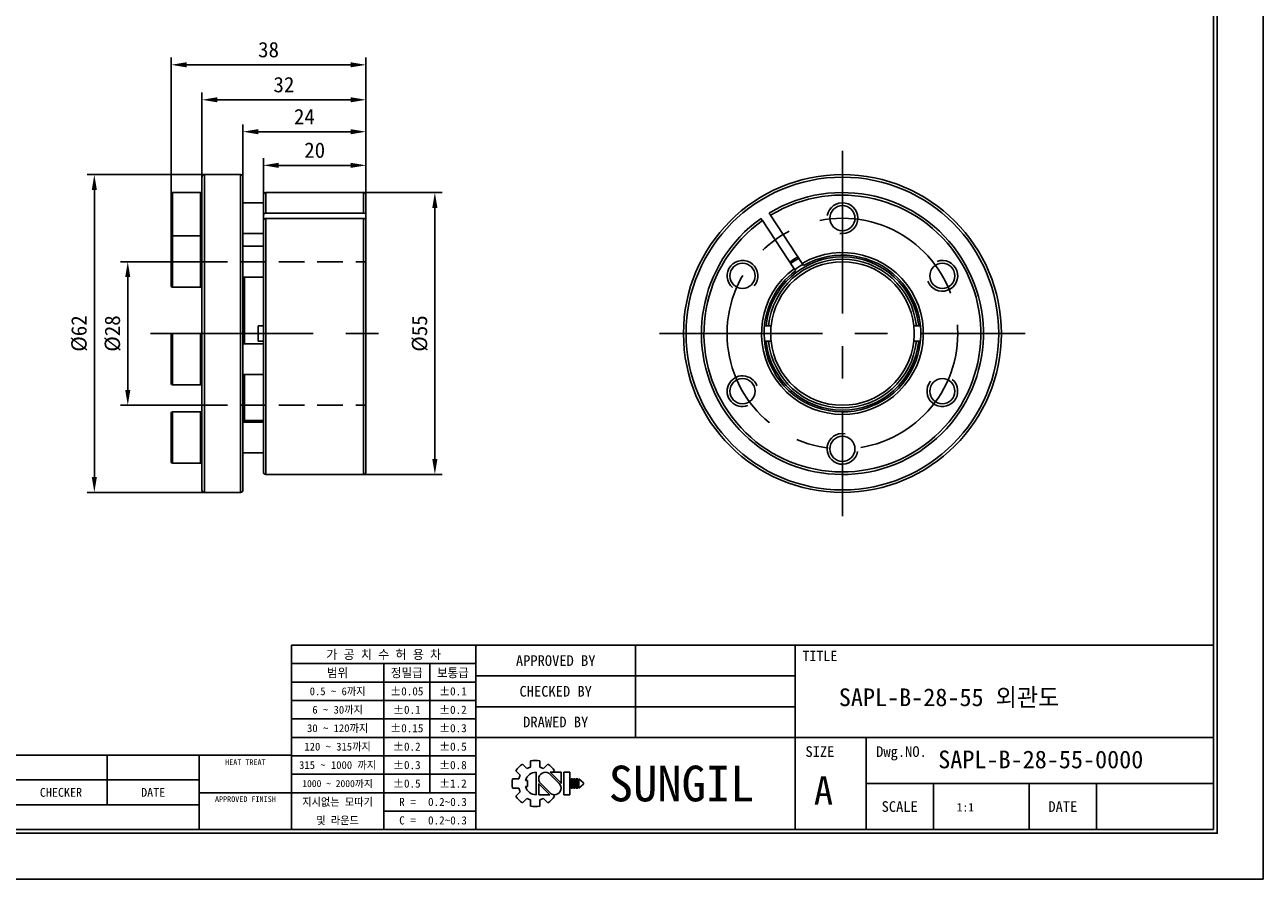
# Model space of a CAD drawing. Header units: millimetres. Extents: x 0 to 411, y 0 to 291.
# Tile 2 of 9: x 169 to 411, y 0 to 167. Entities that reach past the tile are written whole.
import ezdxf
from ezdxf.enums import TextEntityAlignment as Align

# ---------------------------------------------------------------- set-up
doc = ezdxf.new("R2010")
doc.units = ezdxf.units.MM
doc.linetypes.add('CENTER', pattern=[50.8, 31.75, -6.35, 6.35, -6.35])
doc.linetypes.add('DASHED', pattern=[0.75, 0.5, -0.25])
doc.layers.get('DEFPOINTS').update_dxf_attribs({"linetype": 'CONTINUOUS'})
for name, color, linetype in [('center', 1, 'CENTER'), ('hidden', 2, 'DASHED'), ('L1', 7, 'CONTINUOUS'), ('OUTLINE', 7, 'CONTINUOUS'), ('thread', 5, 'CONTINUOUS')]:
    doc.layers.add(name, color=color, linetype=linetype)
doc.dimstyles.get("Standard").update_dxf_attribs({"dimtxt": 3, "dimasz": 3, "dimexe": 1.4, "dimexo": 0, "dimgap": 1.4, "dimtad": 1, "dimdec": 3, "dimzin": 11, "dimdsep": 46, "dimtxsty": 'Standard', "dimcen": 0, "dimclrd": 5, "dimclre": 5, "dimclrt": 3, "dimadec": 0, "dimazin": 0, "dimtfac": 0.6, "dimtdec": 3, "dimtmove": 0, "dimatfit": 3, "dimfxl": 0, "dimtolj": 1, "dimtzin": 11, "dimarcsym": 0})

# ---------------------------------------------------------------- blocks, each defined once
blk = doc.blocks.new('표제란')
at = {"layer": 'L1', "color": 0}
for p, q in [((297, 0), (297, 210)), ((0, 0), (297, 0))]:
    blk.add_line(p, q, dxfattribs=at)
at = {"layer": 'L1'}
for p, q in [((290, 33), (160, 33)), ((160, 33), (160, 7)), ((186, 33), (186, 7)), ((208.5, 33), (208.5, 20)), ((231, 33), (231, 7)), ((186, 30.4), (160, 30.4)), ((173, 30.4), (173, 7)), ((179.5, 30.4), (179.5, 12.2)), ((231, 28.67), (186, 28.67)), ((186, 27.8), (160, 27.8)), ((186, 25.2), (160, 25.2)), ((231, 24.33), (186, 24.33)), ((186, 22.6), (160, 22.6)), ((186, 20), (160, 20)), ((290, 20), (186, 20)), ((241, 20), (241, 7)), ((160, 17.5), (62, 17.5)), ((134, 17.5), (134, 10.5)), ((147, 17.5), (147, 7)), ((186, 17.4), (160, 17.4)), ((192.55, 16.22), (193.17, 15.6)), ((193.7, 16.69), (193.7, 15.81)), ((195, 16.69), (195, 15.81)), ((195.52, 15.6), (196.14, 16.22)), ((147, 14), (62, 14)), ((186, 14.8), (160, 14.8)), ((191.15, 14.15), (192.03, 14.15)), ((191.15, 14.15), (192.03, 14.15)), ((191.63, 15.3), (192.25, 14.68)), ((194.5, 15.08), (194.5, 11.92)), ((197.74, 13.5), (196.41, 14.83)), ((198.02, 13.53), (196.47, 15.08)), ((196.47, 15.08), (198.02, 15.08)), ((196.84, 15.08), (197.06, 15.3)), ((198.02, 15.08), (198.02, 13.5)), ((198.39, 15.08), (198.39, 11.92)), ((198.39, 15.08), (199.26, 15.08)), ((199.26, 15.08), (199.26, 11.92)), ((199.41, 14.15), (199.41, 12.85)), ((199.41, 14.15), (199.62, 14.15)), ((199.62, 14.15), (199.62, 12.85)), ((199.78, 14.15), (199.78, 12.85)), ((199.78, 14.15), (199.99, 14.15)), ((199.99, 14.15), (199.99, 12.85)), ((200.14, 14.15), (200.14, 12.85)), ((200.14, 14.15), (200.36, 14.15)), ((200.36, 14.15), (200.36, 12.85)), ((200.51, 14.15), (200.51, 12.85)), ((200.51, 14.15), (201.16, 13.61)), ((191.15, 12.85), (192.03, 12.85)), ((191.63, 11.7), (192.25, 12.32)), ((192.98, 13.93), (193.28, 13.93)), ((192.98, 13.07), (193.28, 13.07)), ((193.28, 13.93), (193.28, 13.07)), ((194.86, 13.5), (194.86, 11.92)), ((194.86, 13.47), (196.42, 11.92)), ((195.14, 13.5), (196.47, 12.17)), ((199.41, 12.85), (199.62, 12.85)), ((199.78, 12.85), (199.99, 12.85)), ((200.14, 12.85), (200.36, 12.85)), ((201.16, 13.39), (200.51, 12.85)), ((201.16, 13.61), (201.16, 13.5)), ((201.16, 13.61), (201.16, 13.39)), ((201.16, 13.5), (201.16, 13.39)), ((290, 13.5), (241, 13.5)), ((250.5, 13.5), (250.5, 7)), ((264, 13.5), (264, 7)), ((273.5, 13.5), (273.5, 7)), ((147, 10.5), (62, 10.5)), ((147, 12.2), (160, 12.2)), ((186, 12.2), (160, 12.2)), ((192.55, 10.78), (193.17, 11.4)), ((193.7, 11.19), (193.7, 10.31)), ((194.86, 11.92), (196.42, 11.92)), ((195, 11.19), (195, 10.31)), ((195.52, 11.4), (196.14, 10.78)), ((196.79, 11.98), (197.06, 11.7)), ((198.39, 11.92), (199.26, 11.92)), ((186, 9.6), (173, 9.6))]:
    blk.add_line(p, q, dxfattribs=at)
at = {"layer": 'L1', "const_width": 0.25}
blk.add_lwpolyline([(290.5, 6.5), (290.5, 203.5), (10, 203.5), (10, 6.5)], close=True, dxfattribs=at)
at = {"layer": 'L1'}
blk.add_lwpolyline([(290, 7), (290, 203), (10.5, 203), (10.5, 7)], close=True, dxfattribs=at)
for centre, radius, start, end in [((194.35, 13.5), 3.26, 123.4943, 146.5057), ((194.35, 13.5), 2.4, 105.6872, 119.3128), ((194.35, 13.5), 3.26, 78.4943, 101.5057), ((194.35, 13.5), 2.4, 60.6872, 74.3128), ((194.35, 13.5), 3.26, 33.4943, 56.5057), ((194.35, 13.5), 3.26, 168.4943, 191.5057), ((194.35, 13.5), 2.4, 150.6872, 164.3128), ((194.5, 13.5), 1.58, 90, 164.0671), ((195.78, 14.16), 0.919, 43.2202, 225.8282), ((194.35, 13.5), 2.4, 195.6872, 209.3128), ((194.5, 13.5), 1.58, 195.9329, 270), ((197.1, 12.84), 0.919, 223.2202, 45.8282), ((194.35, 13.5), 3.26, 213.4943, 236.5057), ((194.35, 13.5), 2.4, 240.6872, 254.3128), ((194.35, 13.5), 2.4, 285.6872, 299.3128), ((194.35, 13.5), 3.26, 303.4943, 326.5057), ((194.35, 13.5), 3.26, 258.4943, 281.5057)]:
    blk.add_arc(centre, radius, start, end, dxfattribs=at)
for p in [(208.5, 28.67), (208.5, 24.33)]:
    blk.add_point(p, dxfattribs=at)
for s, height, p in [('가 공 치 수 허 용 차', 1.3, (173, 31.7)), ('APPROVED BY', 1.5, (197.25, 30.83)), ('TITLE', 1.444, (234.5, 31.5)), ('범위', 1.25, (166.5, 29.1)), ('정밀급', 1.25, (176.25, 29.1)), ('보통급', 1.25, (182.75, 29.1)), ('0.5 ~ 6까지', 1.1, (166.5, 26.5)), ('%%P0.05', 1.15, (176.25, 26.5)), ('%%P0.1', 1.15, (182.75, 26.5)), ('CHECKED BY', 1.5, (197.25, 26.5)), ('6 ~ 30까지', 1.1, (166.5, 23.9)), ('%%P0.1', 1.15, (176.25, 23.9)), ('%%P0.2', 1.15, (182.75, 23.9)), ('DRAWED BY', 1.5, (197.25, 22.17)), ('30 ~ 120까지', 1.1, (166.5, 21.3)), ('%%P0.15', 1.15, (176.25, 21.3)), ('%%P0.3', 1.15, (182.75, 21.3)), ('120 ~ 315까지', 1.1, (166.5, 18.7)), ('%%P0.2', 1.15, (176.25, 18.7)), ('%%P0.5', 1.15, (182.75, 18.7)), ('SIZE', 1.5, (234.5, 18)), ('Dwg.NO.', 1.5, (246, 18)), ('HEAT TREAT', 0.8, (153.5, 16.5)), ('315 ~ 1000 까지', 1.1, (166.5, 16.1)), ('%%P0.3', 1.15, (176.25, 16.1)), ('%%P0.8', 1.15, (182.75, 16.1)), ('SUNGIL', 5.032, (215, 13.5)), ('1000 ~ 2000까지', 0.99, (166.5, 13.49)), ('%%P0.5', 1.15, (176.25, 13.5)), ('%%P1.2', 1.15, (182.75, 13.5)), ('A', 4, (235, 12.5)), ('CHECKER', 1.25, (127.5, 12.25)), ('DATE', 1.25, (140.5, 12.25)), ('APPROVED FINISH', 0.8, (153.5, 11.3)), ('지시없는 모따기', 1.1, (166.5, 10.9)), ('R = ', 1.15, (176.75, 10.9)), ('SCALE', 1.5, (245.75, 10.25)), ('DATE', 1.5, (268.75, 10.25)), ('및 라운드', 1.1, (166.5, 8.3)), ('C = ', 1.15, (176.75, 8.3))]:
    blk.add_text(s, height=height, dxfattribs=at).set_placement(p, align=Align.MIDDLE_CENTER)
for tag, p in [('필렛', (179.25, 10.9)), ('모따기', (179.25, 8.3))]:
    blk.add_attdef(tag, text='', height=1.15, dxfattribs=at).set_placement(p, align=Align.MIDDLE_LEFT)
at = {"layer": 'OUTLINE', "ltscale": 0.5}
for tag, p, height in [('TITLE', (237.17, 24.41), 2.5), ('도번', (251.18, 15.64), 2.5), ('SCALE', (253.78, 9.55), 1.2), ('DATE', (277.02, 9.51), 1.2)]:
    blk.add_attdef(tag, p, '', height=height, dxfattribs=at)
blk = doc.blocks.new('*D32')
at = {"layer": 'DEFPOINTS', "color": 0}
for p in [(203.88, 120.46), (189.42, 92.46), (203.88, 92.46)]:
    blk.add_point(p, dxfattribs=at)
at = {"layer": 'OUTLINE', "color": 5, "lineweight": -2}
for p, q in [((203.88, 120.46), (188.02, 120.46)), ((189.42, 117.46), (189.42, 95.46)), ((203.88, 92.46), (188.02, 92.46))]:
    blk.add_line(p, q, dxfattribs=at)
at = {"layer": 'OUTLINE', "color": 5}
for points in [[(188.92, 117.46), (189.92, 117.46), (189.42, 120.46)], [(188.92, 95.46), (189.92, 95.46), (189.42, 92.46)]]:
    blk.add_solid(points, dxfattribs=at)
at = {"layer": 'OUTLINE', "color": 3, "insert": (186.48, 106.46), "char_height": 3, "attachment_point": 5, "rotation": 90}
blk.add_mtext('\\A1;%%c28', dxfattribs=at)
blk = doc.blocks.new('*D33')
at = {"layer": 'DEFPOINTS', "color": 0}
for p in [(204.38, 137.46), (182.9, 75.46), (204.38, 75.46)]:
    blk.add_point(p, dxfattribs=at)
at = {"layer": 'OUTLINE', "color": 5, "lineweight": -2}
for p, q in [((204.38, 137.46), (181.5, 137.46)), ((182.9, 134.46), (182.9, 78.46)), ((204.38, 75.46), (181.5, 75.46))]:
    blk.add_line(p, q, dxfattribs=at)
at = {"layer": 'OUTLINE', "color": 5}
for points in [[(182.4, 134.46), (183.4, 134.46), (182.9, 137.46)], [(182.4, 78.46), (183.4, 78.46), (182.9, 75.46)]]:
    blk.add_solid(points, dxfattribs=at)
at = {"layer": 'OUTLINE', "color": 3, "insert": (179.96, 106.46), "char_height": 3, "attachment_point": 5, "rotation": 90}
blk.add_mtext('\\A1;%%c62', dxfattribs=at)
blk = doc.blocks.new('*D34')
at = {"layer": 'DEFPOINTS', "color": 0}
for p in [(235.38, 133.96), (235.38, 78.96), (249.32, 78.96)]:
    blk.add_point(p, dxfattribs=at)
at = {"layer": 'OUTLINE', "color": 5, "lineweight": -2}
for p, q in [((235.38, 133.96), (250.72, 133.96)), ((249.32, 130.96), (249.32, 81.96)), ((235.38, 78.96), (250.72, 78.96))]:
    blk.add_line(p, q, dxfattribs=at)
at = {"layer": 'OUTLINE', "color": 5}
for points in [[(248.82, 130.96), (249.82, 130.96), (249.32, 133.96)], [(248.82, 81.96), (249.82, 81.96), (249.32, 78.96)]]:
    blk.add_solid(points, dxfattribs=at)
at = {"layer": 'OUTLINE', "color": 3, "insert": (246.39, 106.46), "char_height": 3, "attachment_point": 5, "rotation": 90}
blk.add_mtext('\\A1;%%c55', dxfattribs=at)
blk = doc.blocks.new('*D35')
at = {"layer": 'DEFPOINTS', "color": 0}
for p in [(235.88, 139.27), (215.88, 133.23), (235.88, 133.13)]:
    blk.add_point(p, dxfattribs=at)
at = {"layer": 'OUTLINE', "color": 5, "lineweight": -2}
for p, q in [((215.88, 133.23), (215.88, 140.67)), ((235.88, 133.13), (235.88, 140.67)), ((218.88, 139.27), (232.88, 139.27))]:
    blk.add_line(p, q, dxfattribs=at)
at = {"layer": 'OUTLINE', "color": 5}
for points in [[(218.88, 139.77), (218.88, 138.77), (215.88, 139.27)], [(232.88, 139.77), (232.88, 138.77), (235.88, 139.27)]]:
    blk.add_solid(points, dxfattribs=at)
at = {"layer": 'OUTLINE', "color": 3, "insert": (225.88, 142.21), "char_height": 3, "attachment_point": 5}
blk.add_mtext('\\A1;20', dxfattribs=at)
blk = doc.blocks.new('*D36')
at = {"layer": 'DEFPOINTS', "color": 0}
for p in [(211.88, 145.83), (211.88, 136.96), (235.88, 133.13)]:
    blk.add_point(p, dxfattribs=at)
at = {"layer": 'OUTLINE', "color": 5, "lineweight": -2}
for p, q in [((211.88, 136.96), (211.88, 147.23)), ((232.88, 145.83), (214.88, 145.83)), ((235.88, 133.13), (235.88, 147.23))]:
    blk.add_line(p, q, dxfattribs=at)
at = {"layer": 'OUTLINE', "color": 5}
for points in [[(214.88, 146.33), (214.88, 145.33), (211.88, 145.83)], [(232.88, 146.33), (232.88, 145.33), (235.88, 145.83)]]:
    blk.add_solid(points, dxfattribs=at)
at = {"layer": 'OUTLINE', "color": 3, "insert": (223.88, 148.77), "char_height": 3, "attachment_point": 5}
blk.add_mtext('\\A1;24', dxfattribs=at)
blk = doc.blocks.new('*D37')
at = {"layer": 'DEFPOINTS', "color": 0}
for p in [(203.88, 152.06), (203.88, 136.96), (235.88, 133.13)]:
    blk.add_point(p, dxfattribs=at)
at = {"layer": 'OUTLINE', "color": 5, "lineweight": -2}
for p, q in [((203.88, 136.96), (203.88, 153.46)), ((235.88, 133.13), (235.88, 153.46)), ((232.88, 152.06), (206.88, 152.06))]:
    blk.add_line(p, q, dxfattribs=at)
at = {"layer": 'OUTLINE', "color": 5}
for points in [[(206.88, 152.56), (206.88, 151.56), (203.88, 152.06)], [(232.88, 152.56), (232.88, 151.56), (235.88, 152.06)]]:
    blk.add_solid(points, dxfattribs=at)
at = {"layer": 'OUTLINE', "color": 3, "insert": (219.88, 154.99), "char_height": 3, "attachment_point": 5}
blk.add_mtext('\\A1;32', dxfattribs=at)
blk = doc.blocks.new('*D38')
at = {"layer": 'DEFPOINTS', "color": 0}
for p in [(197.88, 158.88), (197.88, 133.71), (235.88, 133.13)]:
    blk.add_point(p, dxfattribs=at)
at = {"layer": 'OUTLINE', "color": 5, "lineweight": -2}
for p, q in [((197.88, 133.71), (197.88, 160.28)), ((235.88, 133.13), (235.88, 160.28)), ((232.88, 158.88), (200.88, 158.88))]:
    blk.add_line(p, q, dxfattribs=at)
at = {"layer": 'OUTLINE', "color": 5}
for points in [[(200.88, 159.38), (200.88, 158.38), (197.88, 158.88)], [(232.88, 159.38), (232.88, 158.38), (235.88, 158.88)]]:
    blk.add_solid(points, dxfattribs=at)
at = {"layer": 'OUTLINE', "color": 3, "insert": (216.88, 161.82), "char_height": 3, "attachment_point": 5}
blk.add_mtext('\\A1;38', dxfattribs=at)

msp = doc.modelspace()

# ---------------------------------------------------------------- linework, layer by layer
at = {"layer": 'center'}
for p, q in [((328.812, 142.1071), (328.812, 70.8071)), ((193.8443, 106.4571), (240.7139, 106.4571)), ((293.162, 106.4571), (364.462, 106.4571))]:
    msp.add_line(p, q, dxfattribs=at)
msp.add_circle((328.812, 106.4571), 22.5, dxfattribs=at)
at = {"layer": 'hidden', "ltscale": 10}
for p, q in [((203.8816, 120.4571), (235.8816, 120.4571)), ((203.8816, 92.4571), (235.8816, 92.4571))]:
    msp.add_line(p, q, dxfattribs=at)
at = {"layer": 'OUTLINE'}
for p, q in [((203.8816, 106.4571), (203.8816, 136.9571)), ((211.3816, 137.4571), (204.3816, 137.4571)), ((204.3816, 106.4571), (204.3816, 137.4571)), ((211.3816, 106.4571), (211.3816, 137.4571)), ((211.8816, 106.4571), (211.8816, 136.9571)), ((197.8816, 125.2356), (197.8816, 133.7071)), ((203.6316, 133.9571), (198.1316, 133.9571)), ((198.1316, 133.9571), (198.1316, 125.4856)), ((203.6316, 125.4856), (203.6316, 133.9571)), ((215.8816, 129.5408), (215.8816, 133.4571)), ((235.3816, 133.9571), (216.3816, 133.9571)), ((216.3816, 129.9592), (216.3816, 133.9571)), ((235.3816, 129.9592), (235.3816, 133.9571)), ((235.8816, 129.5408), (235.8816, 133.4571)), ((215.8816, 131.9571), (211.8816, 131.9571)), ((215.8816, 129.5408), (215.8816, 128.4987)), ((215.8816, 79.4571), (215.8816, 128.4987)), ((235.3816, 129.9592), (216.3816, 129.9592)), ((216.3816, 128.9171), (235.3816, 128.9171)), ((216.3816, 78.9571), (216.3816, 128.9171)), ((235.3816, 78.9571), (235.3816, 128.9171)), ((235.8816, 129.5408), (235.8816, 128.4987)), ((235.8816, 79.4571), (235.8816, 128.4987)), ((319.3768, 119.1096), (313.2182, 128.4987)), ((314.8069, 129.5408), (320.9655, 120.1517)), ((211.8816, 125.9571), (215.8816, 125.9571)), ((197.8816, 115.7356), (197.8816, 125.2356)), ((203.6316, 125.4856), (198.1316, 125.4856)), ((198.1316, 125.4856), (198.1316, 115.4856)), ((203.6316, 115.4856), (203.6316, 125.4856)), ((215.8816, 123.4856), (211.8816, 123.4856)), ((211.8816, 117.4856), (215.8816, 117.4856)), ((212.1816, 106.4571), (212.1816, 117.4856)), ((198.1316, 115.4856), (203.6316, 115.4856)), ((203.6316, 106.4504), (198.1316, 106.4504)), ((198.1316, 106.4504), (198.1316, 106.325)), ((198.1316, 106.325), (198.1316, 96.4504)), ((203.6316, 106.325), (203.6316, 106.4504)), ((203.6316, 96.4504), (203.6316, 106.325)), ((203.8816, 75.9571), (203.8816, 106.4571)), ((204.3816, 75.4571), (204.3816, 106.4571)), ((211.3816, 75.4571), (211.3816, 106.4571)), ((211.8816, 75.9571), (211.8816, 106.4571)), ((212.1816, 104.4504), (212.1816, 106.4571)), ((214.8816, 107.9571), (215.8816, 107.9571)), ((214.8816, 107.9571), (214.8816, 104.9571)), ((314.3898, 107.9571), (313.9372, 107.9571)), ((343.6867, 107.9571), (343.2342, 107.9571)), ((197.8816, 106.0813), (197.8816, 106.2004)), ((197.8816, 96.7004), (197.8816, 106.0813)), ((215.8816, 104.4504), (211.8816, 104.4504)), ((215.8816, 104.9571), (214.8816, 104.9571)), ((313.9372, 104.9571), (314.3898, 104.9571)), ((343.2342, 104.9571), (343.6867, 104.9571)), ((211.8816, 98.4504), (215.8816, 98.4504)), ((212.1816, 89.4698), (212.1816, 98.4504)), ((198.1316, 96.4504), (203.6316, 96.4504)), ((197.8816, 88.2463), (197.8816, 90.9353)), ((203.6316, 91.1853), (198.1316, 91.1853)), ((198.1316, 91.1853), (198.1316, 88.3547)), ((203.6316, 88.3547), (203.6316, 91.1853)), ((212.1816, 89.4698), (215.8816, 89.4698)), ((197.8816, 81.4353), (197.8816, 88.2463)), ((198.1316, 88.3547), (198.1316, 81.1853)), ((203.6316, 81.1853), (203.6316, 88.3547)), ((215.8816, 89.1853), (211.8816, 89.1853)), ((211.8816, 83.1853), (215.8816, 83.1853)), ((198.1316, 81.1853), (203.6316, 81.1853)), ((216.3816, 78.9571), (235.3816, 78.9571)), ((204.3816, 75.4571), (211.3816, 75.4571))]:
    msp.add_line(p, q, dxfattribs=at)
at = {"layer": 'OUTLINE', "flags": 128}
msp.add_lwpolyline([(318.5504, 120.3694), (319.2631, 120.8678), (320.1392, 121.4115)], dxfattribs=at)
at = {"layer": 'OUTLINE'}
for centre, radius in [((328.812, 106.4571), 31), ((328.812, 106.4571), 30.5), ((328.812, 128.9571), 2.45), ((309.3264, 117.7071), 2.45), ((348.2976, 117.7071), 2.45), ((309.3264, 95.2071), 2.45), ((348.2976, 95.2071), 2.45), ((328.812, 83.9571), 2.45)]:
    msp.add_circle(centre, radius, dxfattribs=at)
for centre, radius, start, end in [((204.3816, 136.9571), 0.5, 90, 180), ((211.3816, 136.9571), 0.5, 0, 90), ((198.1316, 133.7071), 0.25, 90, 180), ((203.6316, 133.7071), 0.25, 0, 90), ((216.3816, 133.4571), 0.5, 90, 180), ((235.3816, 133.4571), 0.5, 0, 90), ((328.812, 106.4571), 27.5, 125.241606, 121.282201), ((328.812, 106.4571), 27, 125.278282, 121.245525), ((198.1316, 125.2356), 0.25, 90, 180), ((203.6316, 125.2356), 0.25, 0, 90), ((212.1816, 123.7444), 0.3, 180, 239.61232), ((328.812, 106.4571), 15.7832, 126.712658, 119.811149), ((328.812, 106.4571), 15.2832, 180, 119.701016), ((328.812, 106.4571), 14.9502, 5.758352, 174.241648), ((328.812, 106.4571), 14.5, 5.937772, 174.062228), ((328.812, 106.4571), 16.9873, 120.056015, 126.467791), ((328.812, 106.4571), 15.2832, 126.826312, 180), ((328.812, 106.4571), 14, 6.15064, 173.84936), ((328.812, 106.4571), 15.5479, 119.758867, 126.764939), ((198.1316, 115.7356), 0.25, 180, 270), ((203.6316, 115.7356), 0.25, 270, 0), ((198.1316, 106.2004), 0.25, 90, 180), ((203.6316, 106.2004), 0.25, 0, 90), ((328.812, 106.4571), 14, 173.84936, 186.15064), ((328.812, 106.4571), 14, 353.84936, 6.15064), ((328.812, 106.4571), 14.9502, 185.758352, 354.241648), ((328.812, 106.4571), 14.5, 185.937772, 354.062228), ((328.812, 106.4571), 14, 186.15064, 353.84936), ((198.1316, 96.7004), 0.25, 180, 270), ((203.6316, 96.7004), 0.25, 270, 0), ((198.1316, 90.9353), 0.25, 90, 180), ((203.6316, 90.9353), 0.25, 0, 90), ((212.1816, 89.1698), 0.3, 90, 177.036917), ((198.1316, 81.4353), 0.25, 180, 270), ((203.6316, 81.4353), 0.25, 270, 0), ((216.3816, 79.4571), 0.5, 180, 270), ((235.3816, 79.4571), 0.5, 270, 0), ((204.3816, 75.9571), 0.5, 180, 270), ((211.3816, 75.9571), 0.5, 270, 0)]:
    msp.add_arc(centre, radius, start, end, dxfattribs=at)
for points, knots in [([(216.3816, 129.9592), (216.2494, 129.9592), (216.1201, 129.9137), (215.9357, 129.7592), (215.8816, 129.65), (215.8816, 129.5408)], [0, 0, 0, 0, 0.5, 0.5, 1, 1, 1, 1]), ([(215.8816, 128.4987), (215.8816, 128.6078), (215.9346, 128.7163), (216.1211, 128.8725), (216.2495, 128.9171), (216.3816, 128.9171)], [0, 0, 0, 0, 0.5, 0.5, 1, 1, 1, 1]), ([(235.8816, 129.5408), (235.8816, 129.6499), (235.8286, 129.7584), (235.6421, 129.9146), (235.5137, 129.9592), (235.3816, 129.9592)], [0, 0, 0, 0, 0.5, 0.5, 1, 1, 1, 1]), ([(235.3816, 128.9171), (235.5138, 128.9171), (235.6431, 128.8717), (235.8276, 128.7171), (235.8816, 128.6079), (235.8816, 128.4987)], [0, 0, 0, 0, 0.5, 0.5, 1, 1, 1, 1]), ([(312.9438, 128.9171), (312.9438, 128.9171), (312.9736, 128.8717), (313.0749, 128.7171), (313.1466, 128.6079), (313.2182, 128.4987)], [0, 0, 0, 0, 0.5, 0.5, 1, 1, 1, 1]), ([(314.8069, 129.5408), (314.7354, 129.6499), (314.6642, 129.7584), (314.5618, 129.9146), (314.5325, 129.9592), (314.5325, 129.9592)], [0, 0, 0, 0, 0.5, 0.5, 1, 1, 1, 1]), ([(319.3768, 119.1096), (319.453, 118.9934), (319.5281, 118.8789), (319.6303, 118.723), (319.6571, 118.6821), (319.6505, 118.6923)], [0, 0, 0, 0, 0.5, 0.5, 1, 1, 1, 1]), ([(321.2392, 119.7344), (321.2459, 119.7242), (321.219, 119.7651), (321.1168, 119.921), (321.0418, 120.0354), (320.9655, 120.1517)], [0, 0, 0, 0, 0.5, 0.5, 1, 1, 1, 1]), ([(313.6269, 107.9571), (313.6884, 107.9571), (313.7872, 107.9571), (313.8961, 107.9571), (313.9372, 107.9571)], [0, 0, 0, 0, 0.62234385, 1, 1, 1, 1]), ([(314.3898, 107.9571), (314.5212, 107.9571), (314.6517, 107.9571), (314.8373, 107.9571), (314.8926, 107.9571), (314.8926, 107.9571)], [0, 0, 0, 0, 0.5, 0.5, 1, 1, 1, 1]), ([(342.7314, 107.9571), (342.7314, 107.9571), (342.7856, 107.9571), (342.9722, 107.9571), (343.1036, 107.9571), (343.2342, 107.9571)], [0, 0, 0, 0, 0.5, 0.5, 1, 1, 1, 1]), ([(343.6867, 107.9571), (343.6922, 107.9571), (343.7655, 107.9571), (343.8781, 107.9571), (343.9648, 107.9571), (343.9946, 107.9571)], [0, 0, 0, 0, 0.05043687, 0.67341477, 1, 1, 1, 1]), ([(313.9372, 104.9571), (313.871, 104.9571), (313.761, 104.9571), (313.6683, 104.9571), (313.6314, 104.9571)], [0, 0, 0, 0, 0.60271616, 1, 1, 1, 1]), ([(314.8926, 104.9571), (314.8926, 104.9571), (314.8379, 104.9571), (314.6511, 104.9571), (314.5203, 104.9571), (314.3898, 104.9571)], [0, 0, 0, 0, 0.5, 0.5, 1, 1, 1, 1]), ([(343.2342, 104.9571), (343.1022, 104.9571), (342.9721, 104.9571), (342.7861, 104.9571), (342.7314, 104.9571), (342.7314, 104.9571)], [0, 0, 0, 0, 0.5, 0.5, 1, 1, 1, 1]), ([(343.9999, 104.9571), (343.9454, 104.9571), (343.847, 104.9571), (343.7362, 104.9571), (343.6867, 104.9571)], [0, 0, 0, 0, 0.55420454, 1, 1, 1, 1])]:
    msp.add_open_spline(points, degree=3, knots=knots, dxfattribs=at)
at = {"layer": 'thread'}
for centre, start, end in [((328.812, 128.9571), 260, 170), ((309.3264, 117.7071), 320, 230), ((348.2976, 117.7071), 200, 110), ((309.3264, 95.2071), 20, 290), ((348.2976, 95.2071), 140, 50), ((328.812, 83.9571), 80, 350)]:
    msp.add_arc(centre, 3, start, end, dxfattribs=at)

# ---------------------------------------------------------------- block references
at = {"layer": 'OUTLINE'}
ref = msp.add_blockref('표제란', (0, 0), dxfattribs=dict(at, xscale=1.38346610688, yscale=1.38346610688, zscale=1.38346610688))
ref.add_attrib('SCALE', '1:1', (351.0975, 13.2156), dxfattribs={"ltscale": 0.5, "height": 1.66016})
ref.add_attrib('도번', 'SAPL-B-28-55-0000', (347.5006, 21.6408), dxfattribs={"ltscale": 0.5, "height": 3.458665})
ref.add_attrib('TITLE', 'SAPL-B-28-55 외관도', (328.1107, 33.7647), dxfattribs={"ltscale": 0.5, "height": 3.458665})
ref.add_attrib('필렛', '0.2~0.3', dxfattribs={"layer": 'L1', "height": 1.59099}).set_placement((247.9863, 15.0798), align=Align.MIDDLE_LEFT)
ref.add_attrib('모따기', '0.2~0.3', dxfattribs={"layer": 'L1', "height": 1.59099}).set_placement((247.9863, 11.4828), align=Align.MIDDLE_LEFT)

# ---------------------------------------------------------------- dimensions: what is measured, and where the dimension line sits
for base, p1, p2, picture, middle in [((197.8816, 158.8808), (235.8816, 133.1331), (197.8816, 133.7071), '*D38', (216.8816, 161.8187)), ((203.8816, 152.0565), (235.8816, 133.1331), (203.8816, 136.9571), '*D37', (219.8816, 154.9945)), ((211.8816, 145.8264), (235.8816, 133.1331), (211.8816, 136.9571), '*D36', (223.8816, 148.7663)), ((235.8816, 139.2737), (215.8816, 133.2287), (235.8816, 133.1331), '*D35', (225.8816, 142.2116))]:
    dim = msp.add_linear_dim(base=base, p1=p1, p2=p2, dimstyle='Standard', dxfattribs=at)
    dim.commit()
    dim.dimension.update_dxf_attribs({"geometry": picture, "text_midpoint": middle})
for base, p1, p2, picture, middle in [((182.8958, 75.4571), (204.3816, 137.4571), (204.3816, 75.4571), '*D33', (179.9579, 106.4571)), ((249.3228, 78.9571), (235.3816, 133.9571), (235.3816, 78.9571), '*D34', (246.3869, 106.4571)), ((189.4193, 92.4571), (203.8816, 120.4571), (203.8816, 92.4571), '*D32', (186.4813, 106.4571))]:
    dim = msp.add_linear_dim(base=base, p1=p1, p2=p2, angle=90, text='%%c<>', dimstyle='Standard', dxfattribs=at)
    dim.commit()
    dim.dimension.update_dxf_attribs({"geometry": picture, "text_midpoint": middle})

doc.saveas('drawing.dxf')
